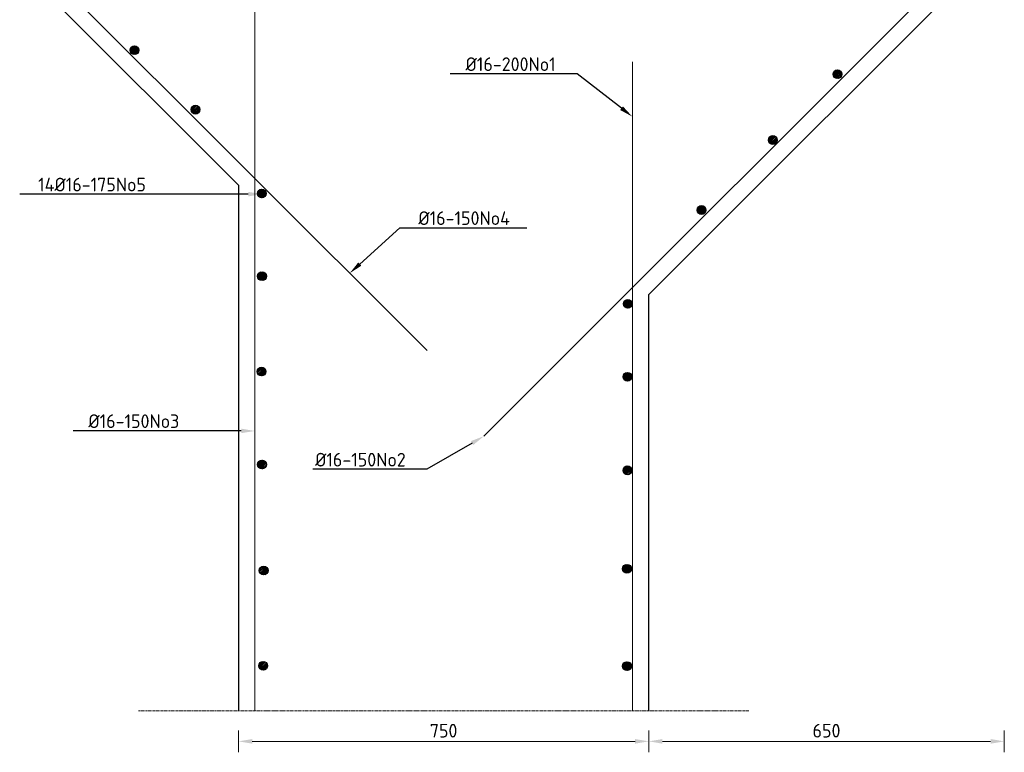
# Model space of a CAD drawing. Header units: millimetres. Extents: x -8028558 to 327273, y -63352 to 83293.
# Tile 148 of 195: x 291244 to 293044, y -15311 to -13972. Entities that reach past the tile are written whole.
import ezdxf
from ezdxf import colors
from ezdxf.entities.mleader import LeaderData, LeaderLine
from ezdxf.math import Vec2, Vec3

# ---------------------------------------------------------------- set-up
doc = ezdxf.new("R2010")
doc.units = ezdxf.units.MM
doc.linetypes.add('XX-AFBREEK', pattern=[7, 4, -1, 1, -1])
for name, color, linetype, lineweight in [('B-CO-BC-AFBREEKLIJN-G', 7, 'XX-AFBREEK', 18), ('B-CO-BC-BETONVORM-GD', 90, 'Continuous', 25), ('B-CO-BC-BETONVORM-M', 7, 'Continuous', 18), ('B-CO-BC-WAPENING-GD', 130, 'Continuous', 25), ('B-CO-BC-WAPENING_HOOFDWAPENING-G', 170, 'Continuous', 18), ('B-CO-SC-STAALVORM-AD', 252, 'Continuous', 18), ('X-XX-AL-VERWIJZING-T25', 7, 'Continuous', 25)]:
    doc.layers.add(name, color=color, linetype=linetype, lineweight=lineweight)
doc.styles.add('NLCS-ISO-ANNOTATIEF-T25', font='NLCS-ISO.ttf', dxfattribs={"height": 2.5})
doc.styles.add('NLCS-ISO-MM10-T25', font='NLCS-ISO.ttf', dxfattribs={"height": 25})
doc.dimstyles.new('NLCS-ANNOTATIEF-T25-PIJL_L0_H0', dxfattribs={"dimtxt": 2.5, "dimasz": 2.5, "dimexe": 2, "dimexo": 2, "dimgap": 0.7, "dimtad": 1, "dimdec": 0, "dimzin": 0, "dimdsep": 46, "dimtxsty": 'NLCS-ISO-ANNOTATIEF-T25', "dimcen": 0, "dimdle": 2, "dimclrd": 256, "dimclre": 256, "dimclrt": 256, "dimadec": 0, "dimazin": 0, "dimtfac": 1, "dimtdec": 3, "dimtofl": 0, "dimtmove": 0, "dimatfit": 3, "dimfxl": 2, "dimfxlon": 1, "dimtfillclr": 256, "dimtolj": 1, "dimtzin": 0, "dimlwd": -1, "dimlwe": -1, "dimarcsym": 0})
pattern_1 = [(45, (0, 0), (-2.828427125, 2.828427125), []), (45, (0, 2.4284), (-2.828427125, 2.828427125), []), (45, (0, 2.5284), (-2.828427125, 2.828427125), []), (45, (0, 2.6284), (-2.828427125, 2.828427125), [])]

# ---------------------------------------------------------------- blocks, each defined once
blk = doc.blocks.new('*D19')
at = {"layer": 'B-CO-BC-BETONVORM-M', "transparency": 16777216}
for p, q in [((291643.9, -15271), (291643.9, -15311)), ((292393.9, -15271), (292393.9, -15311)), ((291668.9, -15291), (292368.9, -15291))]:
    blk.add_line(p, q, dxfattribs=at)
for points in [[(291668.9, -15286.8), (291668.9, -15295.2), (291643.9, -15291)], [(292368.9, -15286.8), (292368.9, -15295.2), (292393.9, -15291)]]:
    blk.add_solid(points, dxfattribs=at)
at = {"layer": 'B-CO-BC-BETONVORM-M', "transparency": 16777216, "insert": (292018.9, -15271.5), "char_height": 25, "attachment_point": 5, "style": 'NLCS-ISO-ANNOTATIEF-T25'}
blk.add_mtext('\\A1;750', dxfattribs=at)
blk = doc.blocks.new('*D20')
at = {"layer": 'B-CO-BC-BETONVORM-M', "transparency": 16777216}
for p, q in [((292393.9, -15271), (292393.9, -15311)), ((293043.9, -15271), (293043.9, -15311)), ((292418.9, -15291), (293018.9, -15291))]:
    blk.add_line(p, q, dxfattribs=at)
for points in [[(292418.9, -15286.8), (292418.9, -15295.2), (292393.9, -15291)], [(293018.9, -15286.8), (293018.9, -15295.2), (293043.9, -15291)]]:
    blk.add_solid(points, dxfattribs=at)
at = {"layer": 'B-CO-BC-BETONVORM-M', "transparency": 16777216, "insert": (292718.9, -15271.5), "char_height": 25, "attachment_point": 5, "style": 'NLCS-ISO-ANNOTATIEF-T25'}
blk.add_mtext('\\A1;650', dxfattribs=at)

msp = doc.modelspace()

# ---------------------------------------------------------------- hatches: boundary and pattern name
at = {"layer": 'B-CO-SC-STAALVORM-AD'}
h = msp.add_hatch(dxfattribs=at)
h.set_pattern_fill('ACO-STAAL', color=256, pattern_type=2)
h.set_pattern_definition(pattern_1)
h.paths.add_polyline_path([(291461.8, -14027.4, 1), (291445.8, -14027.4, 1)])
h = msp.add_hatch(dxfattribs=at)
h.set_pattern_fill('ACO-STAAL', color=256, pattern_type=2)
h.set_pattern_definition(pattern_1)
h.paths.add_polyline_path([(292746.8, -14071.3, 1), (292730.8, -14071.3, 1)])
h = msp.add_hatch(dxfattribs=at)
h.set_pattern_fill('ACO-STAAL', color=256, pattern_type=2)
h.set_pattern_definition(pattern_1)
h.paths.add_polyline_path([(291573.4, -14136, 1), (291557.4, -14136, 1)])
h = msp.add_hatch(dxfattribs=at)
h.set_pattern_fill('ACO-STAAL', color=256, pattern_type=2)
h.set_pattern_definition(pattern_1)
h.paths.add_polyline_path([(292628.8, -14191.5, 1), (292612.8, -14191.5, 1)])
h = msp.add_hatch(dxfattribs=at)
h.set_pattern_fill('ACO-STAAL', color=256, pattern_type=2)
h.set_pattern_definition(pattern_1)
h.paths.add_polyline_path([(291694.6, -14289.4, 1), (291678.6, -14289.4, 1)])
h = msp.add_hatch(dxfattribs=at)
h.set_pattern_fill('ACO-STAAL', color=256, pattern_type=2)
h.set_pattern_definition(pattern_1)
h.paths.add_polyline_path([(292498.5, -14319.5, 1), (292482.5, -14319.5, 1)])
h = msp.add_hatch(dxfattribs=at)
h.set_pattern_fill('ACO-STAAL', color=256, pattern_type=2)
h.set_pattern_definition(pattern_1)
h.paths.add_polyline_path([(291694.9, -14440.6, 1), (291678.9, -14440.6, 1)])
h = msp.add_hatch(dxfattribs=at)
h.set_pattern_fill('ACO-STAAL', color=256, pattern_type=2)
h.set_pattern_definition(pattern_1)
h.paths.add_polyline_path([(292363.7, -14491.1, 1), (292347.7, -14491.1, 1)])
h = msp.add_hatch(dxfattribs=at)
h.set_pattern_fill('ACO-STAAL', color=256, pattern_type=2)
h.set_pattern_definition(pattern_1)
h.paths.add_polyline_path([(291694.1, -14614.9, 1), (291678.1, -14614.9, 1)])
h = msp.add_hatch(dxfattribs=at)
h.set_pattern_fill('ACO-STAAL', color=256, pattern_type=2)
h.set_pattern_definition(pattern_1)
h.paths.add_polyline_path([(292362.9, -14624.3, 1), (292346.9, -14624.3, 1)])
h = msp.add_hatch(dxfattribs=at)
h.set_pattern_fill('ACO-STAAL', color=256, pattern_type=2)
h.set_pattern_definition(pattern_1)
h.paths.add_polyline_path([(291694.9, -14784.8, 1), (291678.9, -14784.8, 1)])
h = msp.add_hatch(dxfattribs=at)
h.set_pattern_fill('ACO-STAAL', color=256, pattern_type=2)
h.set_pattern_definition(pattern_1)
h.paths.add_polyline_path([(292362.9, -14795.5, 1), (292346.9, -14795.5, 1)])
h = msp.add_hatch(dxfattribs=at)
h.set_pattern_fill('ACO-STAAL', color=256, pattern_type=2)
h.set_pattern_definition(pattern_1)
h.paths.add_polyline_path([(291697.9, -14978.5, 1), (291681.9, -14978.5, 1)])
h = msp.add_hatch(dxfattribs=at)
h.set_pattern_fill('ACO-STAAL', color=256, pattern_type=2)
h.set_pattern_definition(pattern_1)
h.paths.add_polyline_path([(292362.1, -14975.4, 1), (292346.1, -14975.4, 1)])
h = msp.add_hatch(dxfattribs=at)
h.set_pattern_fill('ACO-STAAL', color=256, pattern_type=2)
h.set_pattern_definition(pattern_1)
h.paths.add_polyline_path([(291697.2, -15152.7, 1), (291681.2, -15152.7, 1)])
h = msp.add_hatch(dxfattribs=at)
h.set_pattern_fill('ACO-STAAL', color=256, pattern_type=2)
h.set_pattern_definition(pattern_1)
h.paths.add_polyline_path([(292362.1, -15153.3, 1), (292346.1, -15153.3, 1)])

# ---------------------------------------------------------------- linework, layer by layer
at = {"layer": 'B-CO-BC-AFBREEKLIJN-G', "flags": 128}
msp.add_lwpolyline([(292576.8, -15235.2), (291461.1, -15235.2)], dxfattribs=at)
at = {"layer": 'B-CO-BC-BETONVORM-GD', "flags": 128}
for points in [[(292859.5, -12809.5), (292243.9, -12830.2), (291643.9, -12830.2), (291643.9, -13243.2), (291483.9, -13243.2), (291453.9, -13203.2), (291293.9, -13211.2), (291293.9, -13924.2), (291643.9, -14274.2), (291643.9, -15235.2)], [(292393.9, -15235.2), (292393.9, -14474.2), (293043.9, -13824.2), (293043.9, -13280.2), (293043.9, -13230.2), (293043.9, -13022.8), (293043.9, -12912.8), (292969.5, -12846.2)]]:
    msp.add_lwpolyline(points, dxfattribs=at)
at = {"layer": 'B-CO-BC-WAPENING-GD'}
for centre in [(291453.8, -14027.4), (292738.8, -14071.3), (291565.4, -14136), (292620.8, -14191.5), (291686.6, -14289.4), (292490.5, -14319.5), (291686.9, -14440.6), (292355.7, -14491.1), (291686.1, -14614.9), (292354.9, -14624.3), (291686.9, -14784.8), (292354.9, -14795.5), (291689.9, -14978.5), (292354.1, -14975.4), (291689.2, -15152.7), (292354.1, -15153.3)]:
    msp.add_circle(centre, 8, dxfattribs=at)
at = {"layer": 'B-CO-BC-WAPENING_HOOFDWAPENING-G', "flags": 128}
for points in [[(291673.9, -15235.2), (291673.9, -12860.2), (292213.9, -12860.2), (292213.9, -13655.3)], [(291772, -13273.2), (291323.9, -13273.2), (291323.9, -13911.8), (291988.7, -14576.5)], [(293013.9, -13811.8), (292092.6, -14733)], [(292363.9, -14048.7), (292363.9, -15235.2)]]:
    msp.add_lwpolyline(points, dxfattribs=at)

# ---------------------------------------------------------------- dimensions: what is measured, and where the dimension line sits
at = {"layer": 'B-CO-BC-BETONVORM-M'}
for base, p1, p2, picture, middle in [((292393.9, -15291), (291643.9, -15235.2), (292393.9, -15235.2), '*D19', (292018.9, -15271.5)), ((293043.9, -15291), (292393.9, -15235.2), (293043.9, -15235.2), '*D20', (292718.9, -15271.5))]:
    dim = msp.add_linear_dim(base=base, p1=p1, p2=p2, dimstyle='NLCS-ANNOTATIEF-T25-PIJL_L0_H0', dxfattribs=at)
    dim.commit()
    dim.dimension.update_dxf_attribs({"geometry": picture, "text_midpoint": middle})

# ---------------------------------------------------------------- leaders
at = {"layer": 'X-XX-AL-VERWIJZING-T25'}
ml = msp.add_multileader_mtext('Standard', dxfattribs=at)
ml.set_content('Ø16-200No1', color=256, style='NLCS-ISO-MM10-T25')
ml.set_leader_properties(color=256, linetype='ByLayer', lineweight=-1)
ml.build(insert=Vec2(0, 0))
ml.multileader.update_dxf_attribs({"text_left_attachment_type": 5, "text_right_attachment_type": 5, "dogleg_length": 25, "arrow_head_size": 25})
ctx = ml.context
ctx.base_point, ctx.char_height, ctx.arrow_head_size, ctx.landing_gap_size, ctx.plane_origin = Vec3(292050, -14070.4), 25, 25, 9, Vec3(292363.9, -14048.7)
ctx.left_attachment, ctx.right_attachment = 5, 5
notes = []
notes.append((ctx, [(0, (1, 1, 0), (292263, -14070.4), (-1, 0), 25, [(0, [(292363.9, -14148.7)], 0, [])])]))
ctx.mtext.insert, ctx.mtext.flow_direction = Vec3(292059, -14040.4), 5
ml = msp.add_multileader_mtext('Standard', dxfattribs=at)
ml.set_content('14Ø16-175No5', color=256, style='NLCS-ISO-MM10-T25')
ml.set_leader_properties(color=256, linetype='ByLayer', lineweight=-1)
ml.build(insert=Vec2(0, 0))
ml.multileader.update_dxf_attribs({"text_left_attachment_type": 5, "text_right_attachment_type": 5, "dogleg_length": 25, "arrow_head_size": 25})
ctx = ml.context
ctx.base_point, ctx.char_height, ctx.arrow_head_size, ctx.landing_gap_size, ctx.plane_origin = Vec3(291268.6, -14290.5), 25, 25, 9, Vec3(291686.8, -14290.5)
ctx.left_attachment, ctx.right_attachment = 5, 5
notes.append((ctx, [(0, (1, 1, 0), (291514.1, -14290.5), (-1, 0), 25, [(0, [(291686.8, -14290.5)], 0, [])])]))
ctx.mtext.insert, ctx.mtext.flow_direction = Vec3(291277.6, -14260.5), 5
ml = msp.add_multileader_mtext('Standard', dxfattribs=at)
ml.set_content('Ø16-150No4', color=256, style='NLCS-ISO-MM10-T25')
ml.set_leader_properties(color=256, linetype='ByLayer', lineweight=-1)
ml.build(insert=Vec2(0, 0))
ml.multileader.update_dxf_attribs({"text_left_attachment_type": 5, "text_right_attachment_type": 5, "dogleg_length": 25, "arrow_head_size": 25})
ctx = ml.context
ctx.base_point, ctx.char_height, ctx.arrow_head_size, ctx.landing_gap_size, ctx.plane_origin = Vec3(291963.7, -14351.9), 25, 25, 9, Vec3(291988.7, -14576.5)
ctx.left_attachment, ctx.right_attachment = 5, 5
notes.append((ctx, [(1, (1, 1, 0), (291938.7, -14351.9), (1, 0), 25, [(0, [(291847.2, -14435.1)], 0, [])])]))
ctx.mtext.insert, ctx.mtext.flow_direction = Vec3(291972.7, -14321.9), 5
ml = msp.add_multileader_mtext('Standard', dxfattribs=at)
ml.set_content('Ø16-150No3', color=256, style='NLCS-ISO-MM10-T25')
ml.set_leader_properties(color=256, linetype='ByLayer', lineweight=-1)
ml.build(insert=Vec2(0, 0))
ml.multileader.update_dxf_attribs({"text_left_attachment_type": 5, "text_right_attachment_type": 5, "dogleg_length": 25, "arrow_head_size": 25})
ctx = ml.context
ctx.base_point, ctx.char_height, ctx.arrow_head_size, ctx.landing_gap_size, ctx.plane_origin = Vec3(291360.4, -14723.1), 25, 25, 9, Vec3(291673.9, -14273.5)
ctx.left_attachment, ctx.right_attachment = 5, 5
notes.append((ctx, [(0, (1, 1, 0), (291573.4, -14723.1), (-1, 0), 25, [(0, [(291673.9, -14723.5)], 0, [])])]))
ctx.mtext.insert, ctx.mtext.flow_direction = Vec3(291369.4, -14693.1), 5
ml = msp.add_multileader_mtext('Standard', dxfattribs=at)
ml.set_content('Ø16-150No2', color=256, style='NLCS-ISO-MM10-T25')
ml.set_leader_properties(color=256, linetype='ByLayer', lineweight=-1)
ml.build(insert=Vec2(0, 0))
ml.multileader.update_dxf_attribs({"text_left_attachment_type": 5, "text_right_attachment_type": 5, "dogleg_length": 25, "arrow_head_size": 25})
ctx = ml.context
ctx.base_point, ctx.char_height, ctx.arrow_head_size, ctx.landing_gap_size, ctx.plane_origin = Vec3(291774.9, -14793.5), 25, 25, 9, Vec3(292092.6, -14733)
ctx.left_attachment, ctx.right_attachment = 5, 5
notes.append((ctx, [(0, (1, 1, 0), (291987.9, -14793.5), (-1, 0), 25, [(0, [(292092.6, -14733)], 0, [])])]))
ctx.mtext.insert, ctx.mtext.width, ctx.mtext.flow_direction = Vec3(291783.9, -14763.5), 172.5, 5
for ctx, leaders in notes:
    for number, flags, end, landing, length, lines in leaders:
        leader = LeaderData()
        leader.index, (leader.has_last_leader_line, leader.has_dogleg_vector, leader.attachment_direction) = number, flags
        leader.last_leader_point, leader.dogleg_vector, leader.dogleg_length = Vec3(end), Vec3(landing), length
        for number, points, colour, breaks in lines:
            line = LeaderLine()
            line.index, line.vertices, line.color, line.breaks = number, Vec3.list(points), colors.encode_raw_color(colour), breaks
            leader.lines.append(line)
        ctx.leaders.append(leader)

doc.saveas('drawing.dxf')
